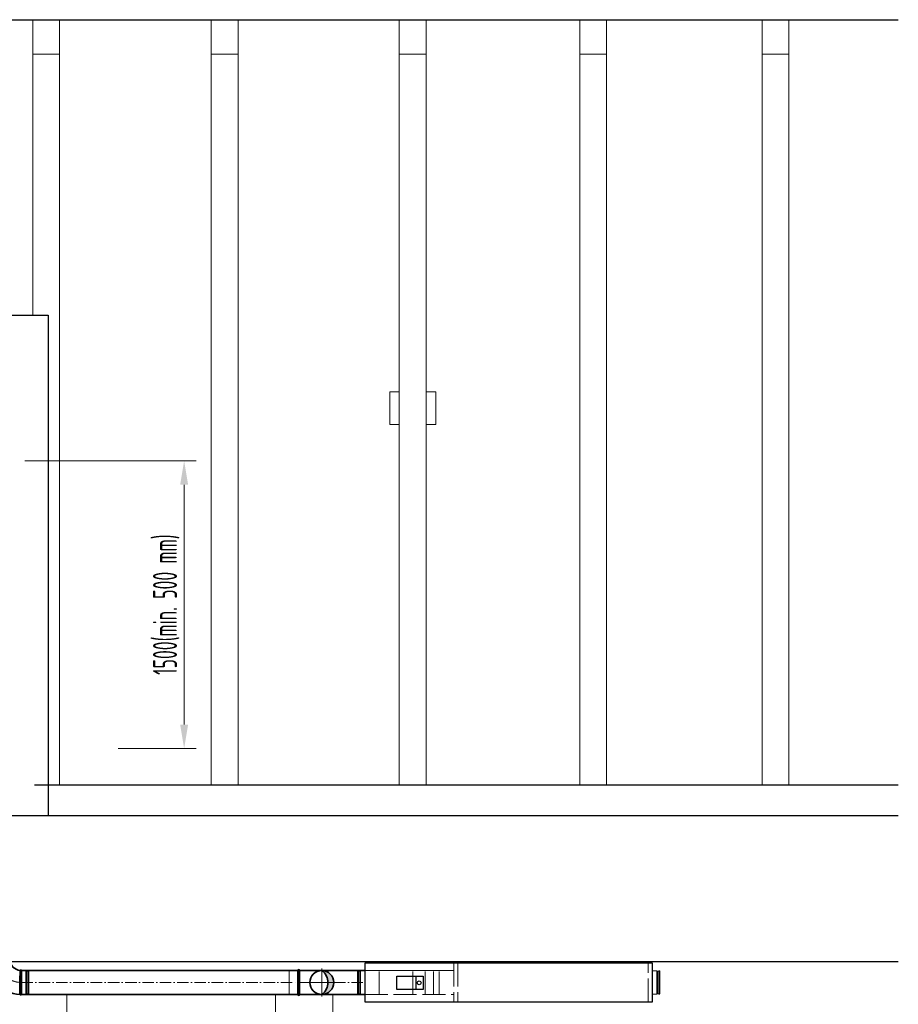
# Model space of a CAD drawing. Header units: millimetres. Extents: x -118717 to 8962, y 22910 to 145283.
# Tile 67 of 193: x -62485 to -57907, y 95049 to 100183. Entities that reach past the tile are written whole.
import ezdxf

# ---------------------------------------------------------------- set-up
doc = ezdxf.new("R2010")
doc.units = ezdxf.units.MM
for name, pattern in [('ACAD_ISO02W100', [15, 12, -3]), ('ACAD_ISO10W100', [18, 12, -3, 0, -3]), ('phl_thick', [0])]:
    doc.linetypes.add(name, pattern=pattern)
for name, color, linetype, lineweight in [('UT_KOTY - DIMENZE', 7, 'Continuous', 5), ('VZT_01 SUP (PŘÍVOD) - OBRYS', 5, 'Continuous', 35), ('VZT_02 SUP (PŘÍVOD) - OSA', 5, 'ACAD_ISO10W100', 5), ('VZT_21 ZAŘÍZENÍ - OBRYS', 1, 'Continuous', 30), ('VZT_22 ZAŘÍZENÍ - DETAIL', 8, 'Continuous', 5), ('VZT_50 POPIS - OBECNE', 7, 'Continuous', 13)]:
    doc.layers.add(name, color=color, linetype=linetype, lineweight=lineweight)
doc.layers.add('VZT_03 SUP (PŘÍVOD) - NETISK', color=8, linetype='ACAD_ISO02W100', lineweight=5, plot=False)
doc.layers.add('VZT_07 ETA (ODVOD) - NETISK', color=8, linetype='ACAD_ISO02W100', lineweight=5, plot=False)
doc.styles.add('ISOCP 2.5', font='isocp.shx', dxfattribs={"width": 0.6, "height": 2.5})

msp = doc.modelspace()

# ---------------------------------------------------------------- hatches: boundary and pattern name
at = {"layer": 'VZT_01 SUP (PŘÍVOD) - OBRYS'}
h = msp.add_hatch(color=256, dxfattribs=at)
h.dxf.hatch_style = 1
h.paths.add_polyline_path([(-60911.2, 95100, 0.242708), (-60879, 95162.5), (-60848.7, 95162.5, -0.414214)])
h.paths.add_polyline_path([(-60848.7, 95162.5), (-60879, 95162.5, 0.242708), (-60911.2, 95225, -0.414214)])

# ---------------------------------------------------------------- linework, layer by layer
at = {"color": 8}
for p, q in [((-68195.5, 100182.5), (-57907, 100182.5)), ((-64067.7, 98642.5), (-62336.7, 98642.5)), ((-62336.7, 98642.5), (-62336.7, 96032.5)), ((-62407.5, 96192.5), (-57907, 96192.5)), ((-68195.5, 96032.5), (-57907, 96032.5)), ((-68195.5, 95272.5), (-57907, 95272.5))]:
    msp.add_line(p, q, dxfattribs=at)
at = {"layer": 'UT_KOTY - DIMENZE'}
for p, q in [((-62459.1, 97882.5), (-61565.9, 97882.5)), ((-61628.4, 96507.5), (-61628.4, 97757.5)), ((-61972.1, 96382.5), (-61565.9, 96382.5))]:
    msp.add_line(p, q, dxfattribs=at)
for points in [[(-61649.2, 97757.5), (-61607.5, 97757.5), (-61628.4, 97882.5)], [(-61649.2, 96507.5), (-61607.5, 96507.5), (-61628.4, 96382.5)]]:
    msp.add_solid(points, dxfattribs=at)
at = {"layer": 'VZT_01 SUP (PŘÍVOD) - OBRYS'}
msp.add_line((-62476.2, 95100), (-62476.2, 95225), dxfattribs=at)
for points in [[(-61036.2, 95225), (-62476.2, 95225)], [(-61036.2, 95100), (-61036.2, 95225)], [(-60687.1, 95225), (-61027.2, 95225)], [(-61027.2, 95100), (-61027.2, 95225)], [(-61027.2, 95225), (-60911.2, 95225)], [(-61036.2, 95100), (-62476.2, 95100)], [(-60687.1, 95100), (-61027.2, 95100)], [(-61027.2, 95100), (-60911.2, 95100)]]:
    msp.add_lwpolyline(points, dxfattribs=at)
msp.add_circle((-60911.2, 95162.5), 62.5, dxfattribs=at)
for centre, radius, start, end in [((-62476.2, 95287.5), 187.5, 182.3607, 267.6393), ((-62476.2, 95287.5), 62.5, 186.8302, 263.1698), ((-62480, 95223.4), 4.17, 23.4678, 149.7019), ((-61031.7, 95225), 4.5, 0, 180), ((-60955.7, 95162.5), 76.7, 305.4307, 54.5693), ((-62480, 95101.7), 4.17, 201.1072, 336.5322), ((-61031.7, 95100), 4.5, 180, 0)]:
    msp.add_arc(centre, radius, start, end, dxfattribs=at)
msp.add_open_spline([(-62483.6, 95225.5), (-62483.6, 95225.5), (-62483.6, 95225.4), (-62483.6, 95225.1), (-62483.6, 95224.8), (-62483.6, 95223.7), (-62483.6, 95223), (-62483.7, 95219.8), (-62483.7, 95216.7), (-62483.7, 95207.7), (-62483.8, 95201.6), (-62483.8, 95187.5), (-62483.8, 95179.6), (-62483.9, 95163.4), (-62483.9, 95155.2), (-62483.9, 95139.3), (-62483.9, 95131.9), (-62483.9, 95118.7), (-62483.9, 95113.1), (-62483.9, 95106.1), (-62483.9, 95104), (-62483.9, 95101), (-62483.9, 95100.2), (-62483.9, 95100.2)], degree=3, knots=[197.067977, 197.067977, 197.067977, 197.067977, 201.792196, 201.792196, 209.190204, 209.190204, 218.040239, 218.040239, 237.760854, 237.760854, 262.206108, 262.206108, 286.831239, 286.831239, 311.323072, 311.323072, 335.946087, 335.946087, 360.704397, 360.704397, 377.088273, 377.088273, 394.105327, 394.105327, 394.105327, 394.105327], dxfattribs=at)
at = {"layer": 'VZT_02 SUP (PŘÍVOD) - OSA', "ltscale": 0.3}
msp.add_lwpolyline([(-62601.2, 95287.5), (-62601.2, 95287.5, 0.414214), (-62476.2, 95162.5), (-62476.2, 95162.5)], format="xyb", dxfattribs=at)
for points in [[(-60911.2, 95162.5), (-60911.2, 95235)], [(-60911.2, 95162.5), (-61036.2, 95162.5)], [(-60838.7, 95162.5), (-60911.2, 95162.5)], [(-60911.2, 95090), (-60911.2, 95162.5)]]:
    msp.add_lwpolyline(points, dxfattribs=at)
at = {"layer": 'VZT_02 SUP (PŘÍVOD) - OSA', "ltscale": 5}
for points in [[(-62476.2, 95162.5), (-61036.2, 95162.5)], [(-61027.2, 95162.5), (-60687.1, 95162.5)]]:
    msp.add_lwpolyline(points, dxfattribs=at)
at = {"layer": 'VZT_03 SUP (PŘÍVOD) - NETISK', "ltscale": 0.4}
for p, q in [((-62476.2, 95222.5), (-62454.2, 95222.5)), ((-62454.2, 95102.5), (-62454.2, 95222.5)), ((-62454.2, 95221.5), (-62450.7, 95221.5)), ((-62450.7, 95101.5), (-62450.7, 95223.5)), ((-62450.7, 95223.5), (-62450.2, 95223.5)), ((-62450.2, 95101.5), (-62450.2, 95223.5)), ((-62450.2, 95221.5), (-62443.2, 95221.5)), ((-62443.2, 95101.5), (-62443.2, 95223.5)), ((-62443.2, 95223.5), (-62442.7, 95223.5)), ((-62442.7, 95101.5), (-62442.7, 95223.5)), ((-62442.7, 95221.5), (-62442.2, 95221.5)), ((-62442.2, 95102.5), (-62442.2, 95222.5)), ((-62442.2, 95222.5), (-62438.2, 95222.5)), ((-62438.2, 95102.5), (-62438.2, 95222.5)), ((-62476.2, 95102.5), (-62454.2, 95102.5)), ((-62454.2, 95103.5), (-62450.7, 95103.5)), ((-62450.7, 95101.5), (-62450.2, 95101.5)), ((-62450.2, 95103.5), (-62443.2, 95103.5)), ((-62443.2, 95101.5), (-62442.7, 95101.5)), ((-62442.7, 95103.5), (-62442.2, 95103.5)), ((-62442.2, 95102.5), (-62438.2, 95102.5))]:
    msp.add_line(p, q, dxfattribs=at)
msp.add_lwpolyline([(-61036.2, 95100), (-61081.2, 95100), (-61081.2, 95225), (-61036.2, 95225)], dxfattribs=at)
at = {"layer": 'VZT_07 ETA (ODVOD) - NETISK', "ltscale": 0.4}
for p, q in [((-60725.1, 95222.5), (-60725.1, 95102.5)), ((-60721.1, 95222.5), (-60725.1, 95222.5)), ((-60721.1, 95222.5), (-60721.1, 95102.5)), ((-60720.6, 95221.5), (-60721.1, 95221.5)), ((-60720.6, 95223.5), (-60720.6, 95101.5)), ((-60720.1, 95223.5), (-60720.6, 95223.5)), ((-60720.1, 95223.5), (-60720.1, 95101.5)), ((-60713.1, 95221.5), (-60720.1, 95221.5)), ((-60713.1, 95223.5), (-60713.1, 95101.5)), ((-60712.6, 95223.5), (-60713.1, 95223.5)), ((-60712.6, 95223.5), (-60712.6, 95101.5)), ((-60709.1, 95221.5), (-60712.6, 95221.5)), ((-60709.1, 95222.5), (-60709.1, 95102.5)), ((-60687.1, 95222.5), (-60709.1, 95222.5)), ((-59187.1, 95222.5), (-59165.1, 95222.5)), ((-59165.1, 95222.5), (-59165.1, 95102.5)), ((-59165.1, 95221.5), (-59161.6, 95221.5)), ((-59161.6, 95223.5), (-59161.6, 95101.5)), ((-59161.6, 95223.5), (-59161.1, 95223.5)), ((-59161.1, 95223.5), (-59161.1, 95101.5)), ((-59161.1, 95221.5), (-59154.1, 95221.5)), ((-59154.1, 95223.5), (-59154.1, 95101.5)), ((-59154.1, 95223.5), (-59153.6, 95223.5)), ((-59153.6, 95223.5), (-59153.6, 95101.5)), ((-59153.6, 95221.5), (-59153.1, 95221.5)), ((-59153.1, 95222.5), (-59153.1, 95102.5)), ((-59153.1, 95222.5), (-59149.1, 95222.5)), ((-59149.1, 95222.5), (-59149.1, 95102.5)), ((-60721.1, 95102.5), (-60725.1, 95102.5)), ((-60720.6, 95103.5), (-60721.1, 95103.5)), ((-60720.1, 95101.5), (-60720.6, 95101.5)), ((-60713.1, 95103.5), (-60720.1, 95103.5)), ((-60712.6, 95101.5), (-60713.1, 95101.5)), ((-60709.1, 95103.5), (-60712.6, 95103.5)), ((-60687.1, 95102.5), (-60709.1, 95102.5)), ((-59187.1, 95102.5), (-59165.1, 95102.5)), ((-59165.1, 95103.5), (-59161.6, 95103.5)), ((-59161.6, 95101.5), (-59161.1, 95101.5)), ((-59161.1, 95103.5), (-59154.1, 95103.5)), ((-59154.1, 95101.5), (-59153.6, 95101.5)), ((-59153.6, 95103.5), (-59153.1, 95103.5)), ((-59153.1, 95102.5), (-59149.1, 95102.5))]:
    msp.add_line(p, q, dxfattribs=at)
at = {"layer": 'VZT_21 ZAŘÍZENÍ - OBRYS'}
for points in [[(-59187.1, 95262.5), (-60687.1, 95262.5), (-60687.1, 95062.5), (-59187.1, 95062.5)], [(-60382.6, 95126.5), (-60520.5, 95126.5), (-60520.5, 95195.3), (-60382.6, 95195.3)]]:
    msp.add_lwpolyline(points, close=True, dxfattribs=at)
msp.add_lwpolyline([(-60419.6, 95126.5), (-60419.6, 95195.3)], dxfattribs=at)
msp.add_circle((-60403.5, 95160.9), 9.89, dxfattribs=at)
at = {"layer": 'VZT_22 ZAŘÍZENÍ - DETAIL', "linetype": 'ACAD_ISO02W100', "lineweight": 5, "ltscale": 10}
for points in [[(-60223.3, 95262.5), (-60223.3, 95062.5)], [(-60202.8, 95262.5), (-60202.8, 95062.5)], [(-59211, 95062.5), (-59211, 95262.5)], [(-60611.6, 95100), (-60611.6, 95225)], [(-60435.9, 95100), (-60435.9, 95225)], [(-60372.6, 95100), (-60372.6, 95225)], [(-60329.6, 95100), (-60329.6, 95225)], [(-60298.8, 95100), (-60298.8, 95225)], [(-60687.1, 95100), (-60223.3, 95100)]]:
    msp.add_lwpolyline(points, dxfattribs=at)
at = {"layer": 'VZT_22 ZAŘÍZENÍ - DETAIL'}
msp.add_lwpolyline([(-60687.1, 95225), (-60223.3, 95225)], dxfattribs=at)
at = {"layer": 'VZT_50 POPIS - OBECNE', "color": 8, "linetype": 'phl_thick'}
for p, q in [((-62277.1, 100182.5), (-62417.1, 100182.5)), ((-62417.1, 100182.5), (-62417.1, 100002.5)), ((-62277.1, 100002.5), (-62277.1, 100182.5)), ((-61347.1, 100182.5), (-61487.1, 100182.5)), ((-61487.1, 100182.5), (-61487.1, 100002.5)), ((-61347.1, 100002.5), (-61347.1, 100182.5)), ((-60367.1, 100182.5), (-60507.1, 100182.5)), ((-60507.1, 100182.5), (-60507.1, 100002.5)), ((-60367.1, 100002.5), (-60367.1, 100182.5)), ((-59427.1, 100182.5), (-59567.1, 100182.5)), ((-59567.1, 100182.5), (-59567.1, 100002.5)), ((-59427.1, 100002.5), (-59427.1, 100182.5)), ((-58477.1, 100182.5), (-58617.1, 100182.5)), ((-58617.1, 100182.5), (-58617.1, 100002.5)), ((-58477.1, 100002.5), (-58477.1, 100182.5)), ((-62417.1, 100002.5), (-62277.1, 100002.5)), ((-61487.1, 100002.5), (-61347.1, 100002.5)), ((-60507.1, 100002.5), (-60367.1, 100002.5)), ((-59567.1, 100002.5), (-59427.1, 100002.5)), ((-58617.1, 100002.5), (-58477.1, 100002.5)), ((-60507.1, 98242.5), (-60557.1, 98242.5)), ((-60557.1, 98242.5), (-60557.1, 98072.5)), ((-60507.1, 98072.5), (-60507.1, 98242.5)), ((-60317.1, 98242.5), (-60367.1, 98242.5)), ((-60367.1, 98242.5), (-60367.1, 98072.5)), ((-60317.1, 98072.5), (-60317.1, 98242.5)), ((-60557.1, 98072.5), (-60507.1, 98072.5)), ((-60367.1, 98072.5), (-60317.1, 98072.5)), ((-62239.8, 94037.5), (-62239.8, 95100))]:
    msp.add_line(p, q, dxfattribs=at)
at = {"layer": 'VZT_50 POPIS - OBECNE', "color": 8}
for p, q in [((-62417.1, 100002.5), (-62417.1, 98642.5)), ((-62277.1, 100002.5), (-62277.1, 96192.5)), ((-61487.1, 100002.5), (-61487.1, 96192.5)), ((-61347.1, 100002.5), (-61347.1, 96192.5)), ((-60507.1, 100002.5), (-60507.1, 96192.5)), ((-60367.1, 100002.5), (-60367.1, 96192.5)), ((-59567.1, 100002.5), (-59567.1, 96192.5)), ((-59427.1, 100002.5), (-59427.1, 96192.5)), ((-58617.1, 100002.5), (-58617.1, 96192.5)), ((-58477.1, 100002.5), (-58477.1, 96192.5)), ((-61152.8, 92772.5), (-61152.8, 95100)), ((-60852.8, 92772.5), (-60852.8, 95100))]:
    msp.add_line(p, q, dxfattribs=at)

# ---------------------------------------------------------------- texts
at = {"layer": 'UT_KOTY - DIMENZE', "insert": (-61722.1, 97132.5), "char_height": 125, "attachment_point": 5, "rotation": 90, "style": 'ISOCP 2.5'}
msp.add_mtext('1500(min. 500 mm)', dxfattribs=at)

doc.saveas('drawing.dxf')
